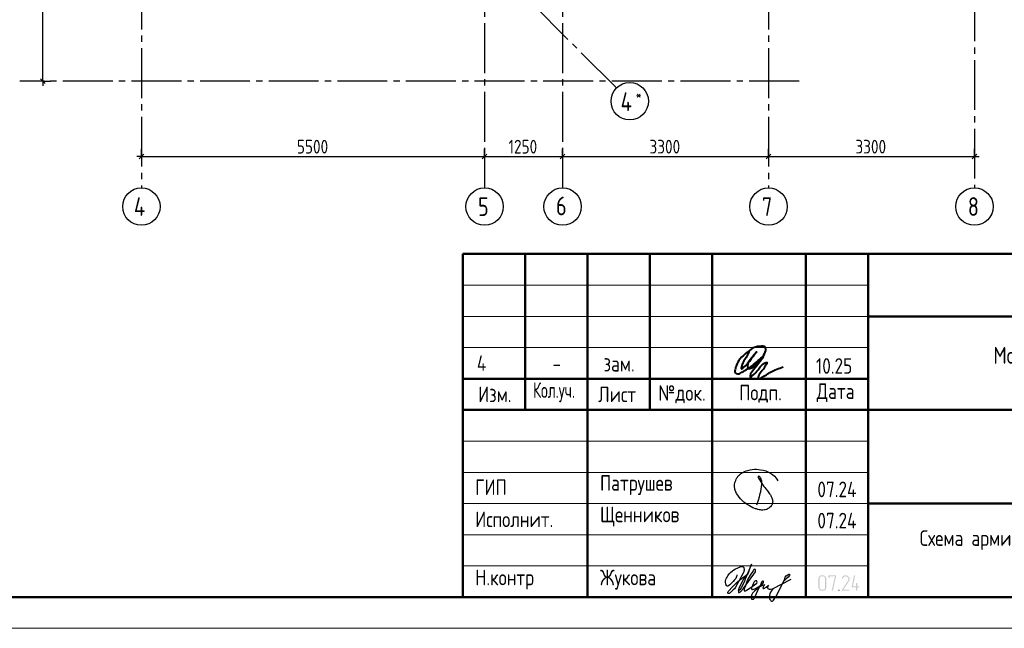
# Model space of a CAD drawing. Header units: millimetres. Extents: x 40580 to 1168286, y -220995 to 81020.
# Tile 145 of 194: x 458368 to 474147, y -128368 to -118613. Entities that reach past the tile are written whole.
import ezdxf

# ---------------------------------------------------------------- set-up
doc = ezdxf.new("R2010")
doc.units = ezdxf.units.MM
doc.linetypes.add('______5', pattern=[1100, 800, -100, 100, -100])
doc.linetypes.add('CENTER', pattern=[2, 1.25, -0.25, 0.25, -0.25])
for name, color, linetype, lineweight in [('Standard', 7, 'Continuous', 25), ('ОСИ', 7, 'CENTER', 15), ('Основная', 7, 'Continuous', 40)]:
    doc.layers.add(name, color=color, linetype=linetype, lineweight=lineweight)
doc.styles.add('GOST 2.304-81', font='txt')
doc.styles.add('ISOCPEUR', font='isocpeur.ttf')
doc.styles.get("Standard").update_dxf_attribs({"font": 'isocpeur.ttf'})

# ---------------------------------------------------------------- blocks, each defined once
blk = doc.blocks.new('яяя')
at = {"lineweight": 30}
for points in [[(345424, 110432), (345425, 110410), (345424, 110397), (345417, 110379), (345406, 110350), (345390, 110319), (345357, 110275), (345310, 110221), (345265, 110176), (345198, 110110), (345161, 110077), (345133, 110066), (345116, 110066), (345102, 110075), (345090, 110091), (345082, 110115), (345074, 110146), (345066, 110182), (345064, 110206), (345067, 110234), (345077, 110278), (345095, 110320), (345114, 110361), (345134, 110395), (345159, 110428), (345195, 110469), (345228, 110506), (345284, 110560), (345331, 110595), (345379, 110625), (345435, 110648), (345486, 110670), (345532, 110686), (345573, 110696), (345605, 110698), (345621, 110695), (345635, 110687), (345648, 110671), (345656, 110649), (345659, 110625), (345659, 110583), (345656, 110553), (345647, 110523), (345635, 110489), (345387, 110033), (345349, 109985), (345311, 109948), (345247, 109889), (345209, 109858), (345192, 109844), (345180, 109837), (345157, 109833), (345150, 109835), (345140, 109842), (345135, 109856), (345138, 109881), (345148, 109892), (345183, 109930), (345267, 110024), (345343, 110105), (345455, 110213), (345617, 110343), (345775, 110456), (345811, 110526), (345838, 110607), (345890, 110740), (345902, 110771), (345698, 110295), (345672, 110226), (345626, 110132), (345572, 110032), (345518, 109953), (345481, 109918), (345497, 110001), (345567, 110147), (345655, 110301), (345760, 110442)], [(345481, 109918), (345476, 109896), (345475, 109874), (345485, 109861), (345506, 109866), (345539, 109891), (345632, 109983), (345968, 110450), (346022, 110527), (346029, 110560), (346027, 110579), (346026, 110590), (346010, 110605), (345993, 110609), (345975, 110601), (345962, 110584), (345954, 110562), (345857, 110421), (345783, 110292), (345741, 110183), (345701, 110079), (345665, 109985), (345660, 109952), (345666, 109929), (345669, 109915), (345682, 109910), (345702, 109914), (345735, 109941), (345846, 110007), (346065, 110160), (346075, 110193), (346070, 110217), (346066, 110236), (346052, 110241), (346030, 110241), (346007, 110228), (345978, 110203), (345960, 110164), (345892, 110010), (345895, 109986), (345904, 109966), (345925, 109964), (345969, 109968), (346045, 110000), (346218, 110114), (346261, 110154), (346280, 110184), (346282, 110210), (346278, 110225), (346263, 110229), (346241, 110222), (346220, 110198), (346162, 110049), (345989, 109904), (345932, 109849), (345906, 109805), (345891, 109739), (345890, 109690), (345899, 109652), (345924, 109647), (345956, 109655), (345980, 109674), (346058, 109838), (346158, 110046), (346261, 110098), (346314, 110120), (346292, 110079), (346269, 110036), (346261, 110008), (346267, 109998), (346293, 109998), (346363, 110039), (346445, 110095), (346421, 110068), (346414, 110040), (346407, 110011), (346416, 109990), (346466, 109972), (346509, 109977), (346574, 109984), (347172, 110293)], [(346586, 109971), (346543, 109917), (346509, 109873), (346489, 109825), (346475, 109767), (346472, 109710), (346478, 109675), (346485, 109641), (346501, 109621), (346517, 109602), (346542, 109589), (346568, 109592), (346605, 109620), (346680, 109731), (346736, 109842), (346865, 110115), (346962, 110290), (346969, 110318), (346979, 110360), (347013, 110403), (347056, 110434), (347091, 110450), (347109, 110450), (347121, 110434), (347115, 110405), (347072, 110355), (347012, 110307), (346924, 110222)]]:
    blk.add_lwpolyline(points, dxfattribs=at)
blk = doc.blocks.new('Из_буфера32210')
at = {"color": 7, "lineweight": 25}
blk.add_lwpolyline([(357, 84), (386, 160), (399, 213), (405, 239), (412, 268), (420, 299), (427, 339), (434, 380), (437, 414), (438, 442), (436, 466), (430, 489), (425, 504), (417, 519), (409, 531), (405, 535), (403, 536), (400, 539), (394, 541), (387, 543), (383, 542), (379, 539), (377, 534), (377, 528), (379, 523), (438, 428), (470, 382), (484, 365), (504, 341), (528, 310), (551, 280), (562, 264), (575, 247), (582, 235), (589, 220), (599, 198), (606, 184), (610, 167), (611, 155), (612, 143), (611, 127), (609, 116), (603, 96), (596, 82), (588, 69), (579, 56), (563, 43), (551, 34), (539, 25), (524, 16), (511, 10), (494, 5), (481, 3), (456, 0), (432, 1), (415, 3), (396, 6), (375, 11), (355, 19), (336, 24), (310, 31), (293, 39), (269, 53), (243, 69), (223, 80), (202, 93), (180, 109), (152, 128), (126, 152), (98, 182), (77, 211), (52, 241), (32, 266), (20, 293), (8, 329), (3, 348), (1, 373), (0, 393), (1, 417), (6, 440), (13, 454), (20, 476), (26, 497), (38, 517), (47, 529), (60, 548), (75, 563), (95, 581), (115, 593), (135, 606), (161, 618), (187, 628), (213, 638), (251, 647), (282, 653), (319, 655), (353, 655), (384, 652), (418, 648), (460, 641), (503, 628), (544, 611), (579, 594), (611, 573), (639, 545), (666, 515), (679, 496), (694, 471)], dxfattribs=at)

msp = doc.modelspace()

# ---------------------------------------------------------------- hatches: boundary and pattern name
at = {"layer": 'Standard', "linetype": 'Continuous', "lineweight": 25, "transparency": 33554687}
h = msp.add_hatch(color=7, dxfattribs=at)
h.paths.add_polyline_path([(471293.5, -127713.9), (471293.5, -127716.6), (471293.3, -127719.3), (471293, -127721.9), (471292.5, -127724.4), (471292.1, -127727), (471291.3, -127729.4), (471290.6, -127731.9), (471289.6, -127734.2), (471288.6, -127736.6), (471287.4, -127738.8), (471286.2, -127741.1), (471284.7, -127743.2), (471283.3, -127745.4), (471281.6, -127747.5), (471279.8, -127749.5), (471277.9, -127751.5), (471275.9, -127753.4), (471273.9, -127755.2), (471271.8, -127756.9), (471269.7, -127758.4), (471267.5, -127759.8), (471265.2, -127761.1), (471263, -127762.3), (471260.6, -127763.3), (471258.3, -127764.2), (471255.8, -127765), (471253.3, -127765.7), (471250.8, -127766.2), (471248.2, -127766.7), (471245.5, -127767), (471242.9, -127767.2), (471240.1, -127767.2), (471222.3, -127767.2), (471219.8, -127767.2), (471217.2, -127767), (471214.7, -127766.7), (471212.3, -127766.2), (471209.9, -127765.7), (471207.5, -127765), (471205.1, -127764.3), (471202.8, -127763.3), (471200.5, -127762.3), (471198.3, -127761.1), (471196, -127759.9), (471193.8, -127758.5), (471191.7, -127757), (471189.6, -127755.3), (471187.4, -127753.6), (471185.4, -127751.7), (471183.4, -127749.7), (471181.6, -127747.7), (471179.8, -127745.6), (471178.3, -127743.5), (471176.7, -127741.3), (471175.5, -127739.1), (471174.2, -127736.8), (471173.2, -127734.4), (471172.1, -127732.1), (471171.4, -127729.6), (471170.6, -127727.2), (471170.1, -127724.6), (471169.6, -127722), (471169.3, -127719.4), (471169.1, -127716.7), (471169.1, -127713.9), (471169.1, -127571.8), (471169.1, -127569.1), (471169.3, -127566.6), (471169.6, -127564), (471170, -127561.5), (471170.5, -127559), (471171.2, -127556.6), (471172, -127554.1), (471172.9, -127551.8), (471173.9, -127549.5), (471175.1, -127547.2), (471176.3, -127545), (471177.8, -127542.8), (471179.2, -127540.7), (471180.9, -127538.6), (471182.6, -127536.5), (471184.5, -127534.5), (471186.5, -127532.5), (471188.5, -127530.7), (471190.5, -127529), (471192.7, -127527.5), (471194.8, -127526), (471197.1, -127524.7), (471199.3, -127523.5), (471201.7, -127522.5), (471204.1, -127521.5), (471206.5, -127520.7), (471209, -127520), (471211.6, -127519.5), (471214.2, -127519), (471216.8, -127518.7), (471219.5, -127518.5), (471222.3, -127518.5), (471240.1, -127518.5), (471242.8, -127518.5), (471245.4, -127518.7), (471248.1, -127519), (471250.6, -127519.5), (471253.2, -127520), (471255.6, -127520.7), (471258.1, -127521.4), (471260.4, -127522.4), (471262.8, -127523.4), (471265, -127524.6), (471267.3, -127525.8), (471269.4, -127527.2), (471271.6, -127528.7), (471273.7, -127530.4), (471275.7, -127532.1), (471277.7, -127534), (471279.7, -127536), (471281.4, -127538), (471283.1, -127540.1), (471284.6, -127542.2), (471286.1, -127544.4), (471287.3, -127546.6), (471288.6, -127548.9), (471289.6, -127551.3), (471290.6, -127553.6), (471291.3, -127556.1), (471292, -127558.5), (471292.5, -127561.1), (471293, -127563.7), (471293.3, -127566.3), (471293.5, -127569), (471293.5, -127571.8)], flags=16)
h.paths.add_polyline_path([(471275.8, -127713.9), (471275.8, -127571.7), (471275.8, -127568.1), (471275.2, -127564.7), (471274.5, -127561.3), (471273.2, -127558.2), (471271.9, -127555.1), (471269.9, -127552.2), (471267.9, -127549.3), (471265.3, -127546.7), (471262.7, -127544.1), (471259.8, -127542.1), (471256.9, -127540.1), (471253.8, -127538.8), (471250.6, -127537.5), (471247.2, -127536.9), (471243.8, -127536.2), (471240.1, -127536.2), (471222.3, -127536.2), (471218.6, -127536.2), (471215.2, -127536.9), (471211.8, -127537.5), (471208.7, -127538.8), (471205.5, -127540.1), (471202.6, -127542), (471199.8, -127544), (471197.2, -127546.6), (471194.6, -127549.2), (471192.6, -127552.1), (471190.7, -127554.9), (471189.4, -127558.1), (471188.1, -127561.2), (471187.4, -127564.7), (471186.8, -127568.1), (471186.8, -127571.7), (471186.8, -127713.9), (471186.8, -127717.6), (471187.4, -127720.9), (471188.1, -127724.3), (471189.5, -127727.4), (471190.8, -127730.5), (471192.8, -127733.4), (471194.8, -127736.3), (471197.5, -127738.9), (471200.2, -127741.6), (471203.1, -127743.6), (471206, -127745.5), (471209.1, -127746.9), (471212.2, -127748.2), (471215.5, -127748.8), (471218.8, -127749.5), (471222.3, -127749.5), (471240.1, -127749.5), (471243.7, -127749.5), (471247.1, -127748.9), (471250.4, -127748.2), (471253.6, -127747), (471256.7, -127745.7), (471259.6, -127743.8), (471262.5, -127741.9), (471265.1, -127739.4), (471267.8, -127736.8), (471269.8, -127734), (471271.8, -127731.1), (471273.2, -127728), (471274.5, -127724.8), (471275.2, -127721.3), (471275.8, -127717.8)])
for points in [[(471453.3, -127529.3), (471399.9, -127760.3), (471399.6, -127761.1), (471398.8, -127762.4), (471398, -127763.6), (471396.7, -127765.4), (471391.3, -127767.2), (471389.7, -127767.2), (471388.1, -127766.7), (471386.5, -127766.1), (471384.9, -127765.1), (471384.2, -127764.5), (471383.7, -127763.8), (471383.2, -127763.1), (471382.8, -127762.3), (471382.4, -127761.5), (471382.3, -127760.6), (471382.1, -127759.7), (471382.1, -127758.7), (471382.4, -127756.4), (471433.4, -127536.2), (471346.6, -127536.2), (471346.6, -127553.8), (471346.6, -127554.8), (471346.5, -127555.8), (471346.3, -127556.8), (471346, -127557.6), (471345.7, -127558.4), (471345.2, -127559.2), (471344.8, -127559.9), (471344.1, -127560.5), (471342.9, -127561.6), (471341.3, -127562.1), (471339.7, -127562.6), (471337.8, -127562.6), (471337.3, -127562.6), (471336.6, -127562.5), (471336, -127562.4), (471335.2, -127562.1), (471334.5, -127561.9), (471333.5, -127561.5), (471332.6, -127561.1), (471331.6, -127560.5), (471330.9, -127560), (471330.4, -127559.3), (471329.9, -127558.6), (471329.6, -127557.8), (471329.2, -127556.9), (471329.1, -127555.9), (471328.9, -127554.9), (471328.9, -127553.8), (471328.9, -127527.4), (471328.9, -127526.3), (471329, -127525.3), (471329.2, -127524.3), (471329.5, -127523.5), (471329.7, -127522.7), (471330.2, -127522), (471330.6, -127521.3), (471331.1, -127520.7), (471331.7, -127520.2), (471332.4, -127519.8), (471333.1, -127519.3), (471333.9, -127519.1), (471334.7, -127518.8), (471335.7, -127518.6), (471336.7, -127518.5), (471337.8, -127518.5), (471444.6, -127518.5), (471446.7, -127518.5), (471448.3, -127519.1), (471450, -127519.6), (471451.2, -127520.7), (471452.4, -127521.8), (471453.1, -127523.3), (471453.7, -127524.8), (471453.7, -127526.6)], [(471657.2, -127767.2), (471551, -127767.2), (471549.4, -127767.2), (471547.8, -127766.5), (471546.3, -127765.8), (471544.8, -127764.4), (471543.5, -127762.8), (471542.9, -127761.2), (471542.3, -127759.5), (471542.3, -127757.6), (471542.3, -127756.4), (471542.6, -127755.3), (471542.9, -127754.2), (471543.5, -127753.4), (471641.2, -127605.8), (471644.9, -127598.9), (471647.6, -127592.7), (471648.6, -127589.5), (471649.2, -127586.2), (471649.7, -127582.9), (471649.7, -127579.5), (471649.7, -127577.3), (471649.5, -127575.1), (471649.2, -127573), (471648.8, -127570.9), (471648.3, -127568.9), (471647.6, -127566.9), (471647, -127564.9), (471646.1, -127563), (471645.1, -127561.1), (471644, -127559.3), (471642.9, -127557.5), (471641.5, -127555.7), (471640.1, -127554), (471638.5, -127552.4), (471636.9, -127550.7), (471635.1, -127549.2), (471633.5, -127547.8), (471631.8, -127546.5), (471630, -127545.2), (471628.1, -127544.1), (471626.2, -127542.9), (471624.2, -127541.9), (471622.2, -127540.9), (471620, -127540), (471617.8, -127539.2), (471615.6, -127538.5), (471613.4, -127537.9), (471611.2, -127537.4), (471609, -127537), (471606.8, -127536.8), (471604.6, -127536.6), (471602.4, -127536.6), (471599.3, -127536.6), (471596.3, -127537), (471593.3, -127537.4), (471590.4, -127538.3), (471587.6, -127539.1), (471584.8, -127540.4), (471582.1, -127541.7), (471579.4, -127543.4), (471576.8, -127545.1), (471574.4, -127547.4), (471572.1, -127549.7), (471569.9, -127552.6), (471567.8, -127555.5), (471565.9, -127559), (471564, -127562.5), (471562.4, -127566.7), (471561.8, -127568.1), (471561.1, -127569.1), (471560.3, -127570.2), (471559.3, -127570.9), (471558.4, -127571.4), (471557.1, -127571.8), (471555.9, -127572.2), (471554.4, -127572.5), (471552.5, -127572.5), (471550.9, -127571.9), (471549.2, -127571.3), (471547.9, -127570.1), (471547.2, -127569.5), (471546.7, -127568.8), (471546.1, -127568.1), (471545.8, -127567.3), (471545.5, -127566.6), (471545.3, -127565.7), (471545.1, -127564.8), (471545.1, -127563.8), (471545.6, -127560.6), (471546.6, -127557.9), (471547.6, -127555.4), (471548.7, -127552.9), (471549.9, -127550.5), (471551.1, -127548.1), (471552.4, -127546), (471553.7, -127543.8), (471555.2, -127541.7), (471556.7, -127539.7), (471558.2, -127537.9), (471559.8, -127536), (471561.5, -127534.3), (471563.3, -127532.6), (471565.1, -127531.1), (471567, -127529.6), (471568.9, -127528.2), (471572.4, -127525.8), (471576.2, -127524), (471580, -127522.2), (471584.1, -127520.9), (471588.2, -127519.7), (471592.5, -127519.1), (471596.9, -127518.5), (471601.5, -127518.5), (471604.6, -127518.5), (471607.7, -127518.8), (471610.8, -127519.1), (471613.8, -127519.6), (471616.9, -127520.1), (471619.8, -127521), (471622.7, -127521.8), (471625.6, -127522.8), (471628.4, -127523.9), (471631.2, -127525.3), (471633.9, -127526.7), (471636.6, -127528.3), (471639.3, -127529.9), (471641.9, -127531.8), (471644.5, -127533.7), (471647, -127535.9), (471649.6, -127538.2), (471651.9, -127540.6), (471654.2, -127543), (471656.2, -127545.5), (471658.1, -127548), (471659.8, -127550.6), (471661.4, -127553.2), (471662.7, -127556), (471664, -127558.7), (471665, -127561.5), (471666, -127564.4), (471666.6, -127567.3), (471667.3, -127570.3), (471667.6, -127573.3), (471668, -127576.4), (471668, -127579.6), (471668, -127584), (471667.3, -127588.3), (471666.6, -127592.6), (471665.3, -127596.8), (471664.6, -127598.9), (471663.7, -127601.1), (471662.8, -127603.4), (471661.6, -127605.7), (471660.5, -127608.1), (471659.1, -127610.6), (471657.7, -127613.1), (471656, -127615.8), (471567.7, -127749.5), (471657.2, -127749.5), (471658.9, -127749.5), (471660.4, -127750.2), (471662, -127750.9), (471663.3, -127752.2), (471664.7, -127753.6), (471665.4, -127755.1), (471666.1, -127756.7), (471666.1, -127758.4), (471666.1, -127759.9), (471665.5, -127761.4), (471664.9, -127763), (471663.8, -127764.4), (471663.2, -127765.1), (471662.5, -127765.6), (471661.8, -127766.1), (471661, -127766.5), (471660.2, -127766.8), (471659.2, -127767), (471658.3, -127767.2)], [(471790.7, -127696.2), (471817.6, -127696.2), (471819.3, -127696.2), (471820.8, -127696.9), (471822.3, -127697.6), (471823.7, -127699), (471825.1, -127700.3), (471825.8, -127701.9), (471826.5, -127703.4), (471826.5, -127705.1), (471826.5, -127706.7), (471825.9, -127708.2), (471825.3, -127709.7), (471824.1, -127711.1), (471823.6, -127711.8), (471822.9, -127712.3), (471822.2, -127712.9), (471821.3, -127713.2), (471820.5, -127713.6), (471819.6, -127713.7), (471818.6, -127713.9), (471817.6, -127713.9), (471790.7, -127713.9), (471790.7, -127758.4), (471790.7, -127759.4), (471790.6, -127760.4), (471790.4, -127761.3), (471790.1, -127762.2), (471789.8, -127763), (471789.3, -127763.8), (471788.9, -127764.5), (471788.2, -127765.1), (471787, -127766.2), (471785.4, -127766.7), (471783.8, -127767.2), (471781.9, -127767.2), (471781.4, -127767.2), (471780.8, -127767.1), (471780.1, -127767), (471779.4, -127766.7), (471778.6, -127766.4), (471777.7, -127766), (471776.7, -127765.6), (471775.7, -127765.1), (471775, -127764.6), (471774.5, -127763.9), (471774, -127763.2), (471773.7, -127762.4), (471773.4, -127761.5), (471773.2, -127760.5), (471773, -127759.5), (471773, -127758.4), (471773, -127713.9), (471710.8, -127713.9), (471708.9, -127713.9), (471707.3, -127713.3), (471705.7, -127712.7), (471704.4, -127711.4), (471703.2, -127710.2), (471702.6, -127708.7), (471701.9, -127707.2), (471701.9, -127705.4), (471702.1, -127703.3), (471737.6, -127525.6), (471737.9, -127523.8), (471738.7, -127522.5), (471739.4, -127521.2), (471740.7, -127520.3), (471746.2, -127518.5), (471747.9, -127518.5), (471749.5, -127519.1), (471751.1, -127519.7), (471752.5, -127520.9), (471753.2, -127521.5), (471753.7, -127522.2), (471754.2, -127522.9), (471754.5, -127523.7), (471754.9, -127524.5), (471755.1, -127525.3), (471755.2, -127526.2), (471755.2, -127527.2), (471755, -127529.2), (471721.6, -127696.2), (471773, -127696.2), (471773, -127651.6), (471773, -127650.1), (471773.7, -127648.6), (471774.4, -127647.2), (471775.8, -127645.7), (471776.4, -127645), (471777.2, -127644.4), (471777.9, -127643.9), (471778.7, -127643.5), (471779.4, -127643.1), (471780.2, -127642.9), (471781, -127642.8), (471781.9, -127642.8), (471783.5, -127642.8), (471785, -127643.3), (471786.5, -127643.9), (471787.9, -127645.1), (471788.6, -127645.6), (471789.1, -127646.3), (471789.7, -127647), (471790, -127647.9), (471790.4, -127648.7), (471790.5, -127649.6), (471790.7, -127650.6), (471790.7, -127651.6)], [(471497.6, -127749.5), (471499.3, -127749.5), (471500.8, -127750.2), (471502.3, -127750.9), (471503.7, -127752.2), (471505.1, -127753.6), (471505.8, -127755.1), (471506.4, -127756.7), (471506.4, -127758.4), (471506.4, -127759.9), (471505.9, -127761.4), (471505.3, -127763), (471504.1, -127764.4), (471503.6, -127765.1), (471502.9, -127765.6), (471502.2, -127766.1), (471501.3, -127766.5), (471500.5, -127766.8), (471499.6, -127767), (471498.7, -127767.2), (471497.6, -127767.2), (471495.6, -127767.2), (471493.9, -127766.6), (471492.3, -127766), (471491, -127764.7), (471489.9, -127763.3), (471489.3, -127761.7), (471488.8, -127760.1), (471488.8, -127758.4), (471488.8, -127757.3), (471489.3, -127755.9), (471489.8, -127754.5), (471490.9, -127752.9), (471491.4, -127752), (471492.1, -127751.4), (471492.8, -127750.8), (471493.6, -127750.3), (471494.5, -127749.9), (471495.4, -127749.7), (471496.4, -127749.5)]]:
    msp.add_hatch(color=7, dxfattribs=at).paths.add_polyline_path(points, flags=16)

# ---------------------------------------------------------------- linework, layer by layer
at = {"layer": 'Standard', "color": 251, "linetype": 'Continuous', "lineweight": -3, "true_color": 0x656565, "transparency": 33554687}
for p, q in [((458738.8, -119598.4), (458468.3, -119598.4)), ((458738.8, -119598.4), (458613.8, -119598.4)), ((458738.8, -119598.4), (458863.8, -119598.4)), ((460318.8, -120808.4), (460318.8, -120683.4)), ((465818.8, -120808.4), (465818.8, -120683.4)), ((467068.8, -120808.4), (467068.8, -120683.4)), ((470368.8, -120808.4), (470368.8, -120683.4)), ((473668.8, -120808.4), (473668.8, -120683.4)), ((460318.8, -120808.4), (460318.8, -120933.4)), ((460318.8, -120808.4), (460318.8, -120808.4)), ((465818.8, -120808.4), (465818.8, -120933.4)), ((465818.8, -120808.4), (465818.8, -120808.4)), ((467068.8, -120808.4), (467068.8, -120933.4)), ((467068.8, -120808.4), (467068.8, -120808.4)), ((470368.8, -120808.4), (470368.8, -120933.4)), ((470368.8, -120808.4), (470368.8, -120808.4)), ((473668.8, -120808.4), (473668.8, -120933.4)), ((473668.8, -120808.4), (473668.8, -120808.4))]:
    msp.add_line(p, q, dxfattribs=at)
at = {"layer": 'Standard', "color": 7, "linetype": 'Continuous', "lineweight": 25, "transparency": 33554687}
for p, q in [((458776.3, -119635.9), (458701.3, -119560.9)), ((460281.3, -120845.9), (460356.3, -120770.9)), ((465781.3, -120845.9), (465856.3, -120770.9)), ((467031.3, -120845.9), (467106.3, -120770.9)), ((470331.3, -120845.9), (470406.3, -120770.9)), ((473631.3, -120845.9), (473706.3, -120770.9)), ((465468.3, -127868.5), (483968.3, -127868.5)), ((465468.3, -127868.5), (483968.3, -127868.5)), ((465468.3, -127868.5), (483968.3, -127868.5))]:
    msp.add_line(p, q, dxfattribs=at)
at = {"layer": 'Standard', "color": 7, "linetype": 'Continuous', "lineweight": -3, "transparency": 33554687}
for p, q in [((458738.8, -119598.4), (458738.8, -119673.4)), ((460318.8, -120808.4), (460243.8, -120808.4)), ((460318.8, -120808.4), (465818.8, -120808.4)), ((465818.8, -120808.4), (467068.8, -120808.4)), ((467068.8, -120808.4), (470368.8, -120808.4)), ((470368.8, -120808.4), (473668.8, -120808.4)), ((473668.8, -120808.4), (473743.8, -120808.4))]:
    msp.add_line(p, q, dxfattribs=at)
at = {"layer": 'Standard', "color": 7, "linetype": 'Continuous', "lineweight": 50, "transparency": 33554687}
for p, q in [((465468.3, -127868.5), (465468.3, -122368.5)), ((465468.3, -122368.5), (483968.3, -122368.5)), ((466468.3, -124868.5), (466468.3, -122368.5)), ((467468.3, -127868.5), (467468.3, -122368.5)), ((468468.3, -124868.5), (468468.3, -122368.5)), ((469468.3, -127868.5), (469468.3, -122368.5)), ((470968.3, -127868.5), (470968.3, -122368.5)), ((471968.3, -127868.5), (471968.3, -122368.5)), ((471968.3, -123368.5), (483968.3, -123368.5)), ((465468.3, -124368.5), (471968.3, -124368.5)), ((465468.3, -124368.5), (471968.3, -124368.5)), ((465468.3, -124868.5), (471968.3, -124868.5)), ((465468.3, -124868.5), (471968.3, -124868.5)), ((471968.3, -124868.5), (483968.3, -124868.5)), ((471968.3, -126368.5), (483968.3, -126368.5))]:
    msp.add_line(p, q, dxfattribs=at)
at = {"layer": 'Standard', "color": 7, "linetype": 'Continuous', "lineweight": 13, "transparency": 33554687}
for p, q in [((465468.3, -122868.5), (471968.3, -122868.5)), ((465468.3, -123368.5), (471968.3, -123368.5)), ((465468.3, -123868.5), (471968.3, -123868.5)), ((465468.3, -125368.5), (471968.3, -125368.5)), ((465468.3, -125868.5), (471968.3, -125868.5)), ((465468.3, -125868.5), (471968.3, -125868.5)), ((465468.3, -126368.5), (471968.3, -126368.5)), ((465468.3, -126368.5), (471968.3, -126368.5)), ((465468.3, -126868.5), (471968.3, -126868.5)), ((465468.3, -127368.5), (471968.3, -127368.5))]:
    msp.add_line(p, q, dxfattribs=at)
msp.add_lwpolyline([(454768.3, -128368.4), (484468.3, -128368.4), (484468.3, -86368.4), (454768.3, -86368.4), (454768.3, -128368.4)], close=True, dxfattribs=at)
at = {"layer": 'Standard', "color": 7, "linetype": 'Continuous', "lineweight": 50, "transparency": 33554687}
msp.add_lwpolyline([(456768.3, -86868.4), (483968.3, -86868.4), (483968.3, -127868.4), (456768.3, -127868.4), (456768.3, -86868.4)], close=True, dxfattribs=at)
at = {"layer": 'Standard', "color": 7, "linetype": 'Continuous', "lineweight": -3, "transparency": 33554687}
msp.add_lwpolyline([(458738.8, -119598.4), (458738.8, -117169.8), (458738.8, -117169.8), (458738.8, -114098.4)], dxfattribs=at)
at = {"layer": 'ОСИ', "color": 8, "linetype": '______5', "lineweight": -3, "transparency": 33554687}
for p, q in [((465818.8, -87868.4), (465818.8, -121308.4)), ((467068.8, -87868.4), (467068.8, -121308.4)), ((460318.8, -88268.4), (460318.8, -121308.4)), ((473668.8, -112659.8), (473668.8, -121308.4)), ((467932.7, -119707.4), (461045.7, -112820.4)), ((470368.8, -114668.4), (470368.8, -121308.4)), ((470858.8, -119598.4), (458368.3, -119598.4))]:
    msp.add_line(p, q, dxfattribs=at)
at = {"layer": 'ОСИ', "color": 7, "linetype": 'Continuous', "lineweight": -3, "transparency": 33554687}
for centre in [(468144.8, -119919.5), (460318.8, -121608.4), (465818.8, -121608.4), (467068.8, -121608.4), (470368.8, -121608.4), (473668.8, -121608.4)]:
    msp.add_circle(centre, 300, dxfattribs=at)
at = {"layer": 'Основная', "color": 7, "ltscale": 100}
msp.add_spline([(470061.1, -123931), (469991.7, -124057.3), (469934.7, -124179.2), (469934.7, -124207.2), (469969.4, -124189.3), (470066.7, -124084.2), (470178.5, -123936.5), (470098, -124040.6), (470035.3, -124135.6), (470043.2, -124197.1), (470102.4, -124191.5), (470180.7, -124125.6), (470272.4, -124017.1), (470323.9, -123913.1), (470317.2, -123865), (470232.9, -123848.7), (470158.4, -123859.4), (470028.6, -123944.4), (469911.2, -124054), (469854.2, -124151.3), (469832.9, -124224), (469834, -124270.9), (469874.3, -124288.8), (469942.5, -124265.4), (470130.4, -124140.1), (470284.7, -124012.6), (470129, -124223.5), (470073.5, -124320.8), (470073.4, -124339.2), (470106.9, -124322.4), (470200.9, -124225.1), (470326.1, -124109.9), (470345.1, -124105.4), (470327.2, -124147.9), (470250.2, -124259.8), (470203.1, -124347), (470209.8, -124366), (470245.6, -124357.1), (470408.9, -124257.5), (470603.5, -124179.2)], degree=3, dxfattribs=at)

# ---------------------------------------------------------------- block references
at = {"color": 1, "ltscale": 100}
msp.add_blockref('Из_буфера32210', (469823.4, -126474.7), dxfattribs=at)
at = {"color": 2, "lineweight": 60, "xscale": 0.5, "yscale": 0.5, "zscale": 0.5}
msp.add_blockref('яяя', (297147.6, -182727), dxfattribs=at)

# ---------------------------------------------------------------- texts
at = {"layer": 'Standard', "color": 7, "linetype": 'Continuous', "lineweight": 25, "transparency": 33554687, "style": 'GOST 2.304-81'}
for s, insert, char_height, width, attachment_point in [('5500', (462810.8, -120758.4), 220, 641.476, 7), ('1250', (466201.4, -120758.4), 220, 610.171, 7), ('3300', (468460.8, -120758.4), 220, 641.476, 7), ('3300', (471760.8, -120758.4), 220, 641.476, 7), ('Московская\\~область,\\~городской\\~округ\\~Звенигород,\\~район\\~', (473972.3, -124201.5), 270, 8136.208, 7), ('4', (465770.4, -123993.7), 250, 283.333, 2), ('10.25', (471128.8, -124288.5), 250, 693.365, 7), ('-', (466974.8, -124002.6), 250, 283.333, 2), ('зам.', (467974.8, -124002.6), 250, 283.333, 2), ('Изм.', (465716.2, -124743.7), 250, 631.146, 7), ('\\W0.83;Кол.уч.', (466595.3, -124743.7), 250, 799.955, 7), ('Лист', (467639.1, -124743.7), 250, 782.227, 7), ('№док.', (468603.7, -124761.1), 250, 853.387, 7), ('Подп.', (469899.6, -124754.2), 250, 764.539, 7), ('Дата', (471141.3, -124743.7), 250, 782.227, 7), ('ГИП', (465668.3, -126231), 250, 586.81, 7), ('Патрушев', (467668.3, -126231), 250, 1386.365, 7), ('07.24', (471151.4, -126267.2), 250, 817.627, 7), ('Исполнит.', (465668.3, -126746.7), 250, 1386.365, 7), ('Щенников', (467668.3, -126737.1), 250, 1333.081, 7), ('07.24', (471151.4, -126767.2), 250, 817.627, 7), ('Н.контр', (465668.3, -127746.7), 250, 1102.087, 7), ('Жукова', (467668.3, -127746.7), 250, 1031.11, 7)]:
    msp.add_mtext(s, dxfattribs=dict(at, insert=insert, char_height=char_height, width=width, attachment_point=attachment_point))
at = {"layer": 'Standard', "color": 7, "linetype": 'Continuous', "lineweight": 25, "transparency": 33554687, "insert": (475468.3, -126797.6), "char_height": 250, "width": 6741.875, "attachment_point": 2, "line_spacing_factor": 0.903614}
msp.add_mtext('{\\fGOST 2.304-81|b0|i0|c0|p0;Схема армирования плит на отм. +40.080 }\\P{\\fGOST 2.304-81|b0|i0|c0|p0;(секции 3, 4)}', dxfattribs=at)
at = {"layer": 'ОСИ', "color": 7, "linetype": 'Continuous', "lineweight": 25, "transparency": 33554687, "attachment_point": 7, "style": 'ISOCPEUR'}
for s, insert, char_height, width in [('\\W0.80;*', (468238.3, -119902), 180, 215.9), ('\\W0.80;4', (467998.3, -120077), 300, 359.83), ('\\W0.80;4', (460198.8, -121758.4), 300, 359.83), ('\\W0.78;5', (465713.8, -121758.4), 300, 326.834), ('\\W0.78;6', (466963.8, -121748.4), 300, 326.843), ('\\W0.78;7', (470263.8, -121758.4), 300, 326.843), ('\\W0.78;8', (473563.8, -121758.4), 300, 326.843)]:
    msp.add_mtext(s, dxfattribs=dict(at, insert=insert, char_height=char_height, width=width))

doc.saveas('drawing.dxf')
